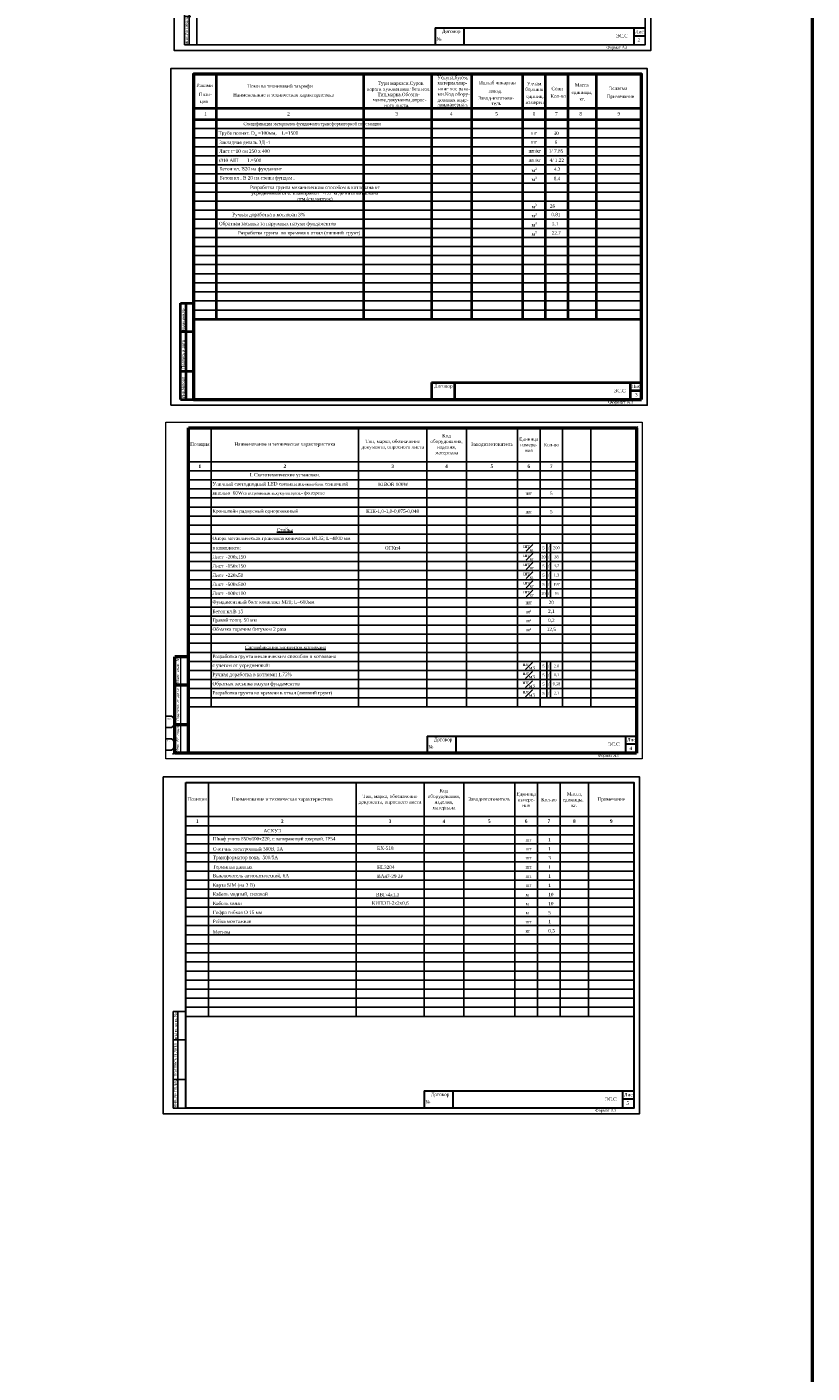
# Model space of a CAD drawing. Extents: x 352696 to 405256, y 4162769 to 4241487.
# Tile 22 of 148: x 404564 to 405256, y 4238342 to 4239530. Entities that reach past the tile are written whole.
import ezdxf

# ---------------------------------------------------------------- set-up
doc = ezdxf.new("R2010")
doc.units = 0
doc.header["$LTSCALE"] = 0.5
doc.header["$MEASUREMENT"] = 0
doc.layers.add('CS_UNPLOTTED', color=171, linetype='Continuous', plot=False)
doc.layers.add('TEXT', color=7, linetype='Continuous')
doc.layers.add('текст спец.', color=7, linetype='Continuous')
doc.layers.add('Wall', color=16, linetype='Continuous', lineweight=40)
doc.layers.add('Размеры внутр.', color=183, linetype='Continuous', lineweight=15)
doc.styles.add('--Times New Roman', font='times.ttf')
doc.styles.add('--Стиль ЭОМ', font='isocpeui.ttf')
doc.styles.add('seviyorum', font='times.ttf')
doc.styles.add('stile1', font='times.ttf')
doc.styles.add('style2', font='times.ttf')
doc.styles.add('TIEMS', font='times.ttf')
doc.styles.add('TIMES', font='times.ttf')
doc.styles.add('Times 3', font='times.ttf', dxfattribs={"height": 2.5})
doc.styles.add('TIMES NEW', font='times.ttf')
doc.styles.add('Times New Roman', font='times.ttf')
doc.styles.add('Электрика', font='arial.ttf')

# ---------------------------------------------------------------- blocks, each defined once
blk = doc.blocks.new('*T104')
at = {"color": 0, "linetype": 'ByBlock', "lineweight": -2, "transparency": 16777216}
for p, q in [((0, 0), (0, 8500)), ((0, 8500), (1103, 8500)), ((403, 0), (403, 8500)), ((1103, 0), (1103, 8500)), ((0, 6000), (1103, 6000)), ((0, 2500), (1103, 2500)), ((0, 0), (1103, 0))]:
    blk.add_line(p, q, dxfattribs=at)
at = {"color": 0, "lineweight": 25, "transparency": 16777216, "char_height": 300, "attachment_point": 5, "rotation": 90}
for s, insert, width in [('{\\fTimes New Roman|b0|i0|c204|p18;взам. инв.№ }', (201.5, 7250), 2497), ('{\\fTimes New Roman|b0|i0|c204|p18;подпись и дата}', (201.5, 4250), 3497), ('{\\fTimes New Roman|b0|i0|c204|p18;инв.№ подл.}', (201.5, 1250), 2497)]:
    blk.add_mtext(s, dxfattribs=dict(at, insert=insert, width=width))
blk = doc.blocks.new('А3')
at = {"lineweight": 25}
for points in [[(-7137122, 3112128), (-7095122, 3112128), (-7095122, 3082428), (-7137122, 3082428)], [(-7135122, 3111628), (-7095622, 3111628), (-7095622, 3082928), (-7135122, 3082928)]]:
    blk.add_lwpolyline(points, close=True, dxfattribs=at)
blk.add_blockref('*T104', (-7136225, 3082928))
at = {"ltscale": 100, "insert": (-7098122, 3082678), "char_height": 250, "attachment_point": 5, "style": 'TIEMS'}
blk.add_mtext_dynamic_manual_height_columns('Формат А3', width=1841.86, gutter_width=1500, heights=[0], dxfattribs=at)
blk = doc.blocks.new('*U99')
at = {"lineweight": 9}
for p, q in [((-20, -5), (-20, 292)), ((-20, 292), (400, 292)), ((400, 292), (400, -5)), ((400, -5), (-20, -5))]:
    blk.add_line(p, q, dxfattribs=at)
at = {"lineweight": 50}
for p, q in [((0, 0), (0, 287)), ((0, 287), (395, 287)), ((395, 287), (395, 0)), ((0, 85), (-12, 85)), ((-12, 0), (-12, 85)), ((0, 60), (-12, 60)), ((0, 25), (-12, 25)), ((0, 0), (-12, 0)), ((395, 0), (0, 0))]:
    blk.add_line(p, q, dxfattribs=at)
at = {"lineweight": 20}
blk.add_line((-7, 85), (-7, 0), dxfattribs=at)
at = {"layer": 'CS_UNPLOTTED'}
for p, q in [((396, 288), (395, 287)), ((-20, 32.5), (-15, 32.5)), ((-20, 22.5), (-15, 22.5)), ((-20, 12.5), (-15, 12.5)), ((-20, 2.5), (-15, 2.5)), ((-12, 0), (-14, -1))]:
    blk.add_line(p, q, dxfattribs=at)
for centre in [(-17.7, 27.5), (-17.7, 7.5)]:
    blk.add_arc(centre, 5.67, 298.0574, 61.9426, dxfattribs=at)
at = {"char_height": 2.5, "attachment_point": 5, "rotation": 90, "style": '--Стиль ЭОМ'}
for s, insert, width in [('Взам. инв. №', (-9.5, 72.5), 25), ('Подпись и дата', (-9.5, 42.5), 35), ('Инв. № подл.', (-9.5, 12.5), 25)]:
    blk.add_mtext(s, dxfattribs=dict(at, insert=insert, width=width))
at = {"char_height": 0.8, "width": 5, "attachment_point": 2, "style": '--Стиль ЭОМ'}
for s, insert in [('Основная надпись \\Pи штампы', (-17.5, 32.5)), ('Формат листа', (-17.5, 12.5))]:
    blk.add_mtext(s, dxfattribs=dict(at, insert=insert))
blk = doc.blocks.new('*T303')
at = {"color": 0, "linetype": 'ByBlock', "lineweight": -2, "transparency": 16777216}
for p, q in [((0, 0), (0, 85)), ((0, 85), (11, 85)), ((4, 0), (4, 85)), ((11, 0), (11, 85)), ((0, 60), (11, 60)), ((0, 25), (11, 25)), ((0, 0), (11, 0))]:
    blk.add_line(p, q, dxfattribs=at)
at = {"color": 0, "lineweight": 25, "transparency": 16777216, "char_height": 3, "attachment_point": 5, "rotation": 90}
for s, insert, width in [('{\\fTimes New Roman|b0|i0|c204|p18;взам. инв.№ }', (2, 72.5), 24.97), ('{\\fTimes New Roman|b0|i0|c204|p18;подпись и дата}', (2, 42.5), 34.97), ('{\\fTimes New Roman|b0|i0|c204|p18;инв.№ подл.}', (2, 12.5), 24.97)]:
    blk.add_mtext(s, dxfattribs=dict(at, insert=insert, width=width))

msp = doc.modelspace()

# ---------------------------------------------------------------- linework, layer by layer
at = {"color": 0, "lineweight": 30, "ltscale": 30}
for p, q in [((404923.6538, 4239528.8576), (405108.6538, 4239528.8576)), ((404923.6538, 4239528.8576), (404923.6538, 4239513.8576)), ((404949.0421, 4239528.8576), (404949.0421, 4239513.8576)), ((405098.6538, 4239528.8576), (405098.6538, 4239513.8576)), ((405098.6538, 4239521.8576), (405108.6538, 4239521.8576)), ((404916.5044, 4238904.235), (405101.5044, 4238904.235)), ((404916.5044, 4238904.235), (404916.5044, 4238889.235)), ((404941.8927, 4238904.235), (404941.8927, 4238889.235)), ((405091.5044, 4238904.235), (405091.5044, 4238889.235)), ((405091.5044, 4238897.235), (405101.5044, 4238897.235)), ((404913.8578, 4238591.1642), (405098.8578, 4238591.1642)), ((404913.8578, 4238591.1642), (404913.8578, 4238576.1642)), ((404939.2462, 4238591.1642), (404939.2462, 4238576.1642)), ((405088.8578, 4238591.1642), (405088.8578, 4238576.1642)), ((405088.8578, 4238584.1642), (405098.8578, 4238584.1642))]:
    msp.add_line(p, q, dxfattribs=at)
at = {"color": 0, "lineweight": 40}
for p, q in [((404730.5397, 4239488.0146), (404730.5397, 4239272.0146)), ((404860.5397, 4239488.0146), (404860.5397, 4239272.0146)), ((404920.5397, 4239488.0146), (404920.5397, 4239272.0146)), ((404955.5397, 4239488.0146), (404955.5397, 4239272.0146)), ((405000.5397, 4239488.0146), (405000.5397, 4239272.0146)), ((405020.5397, 4239488.0146), (405020.5397, 4239272.0146)), ((405040.5397, 4239488.0146), (405040.5397, 4239272.0146)), ((405065.5397, 4239488.0146), (405065.5397, 4239272.0146)), ((404710.5397, 4239458.0146), (405105.5397, 4239458.0146)), ((404710.5397, 4239448.0146), (405105.5397, 4239448.0146)), ((404710.5397, 4239272.0146), (405105.5397, 4239272.0146)), ((405105.5397, 4239226.0146), (405105.5397, 4239211.0146)), ((404920.5397, 4239201.0146), (405105.5397, 4239201.0146))]:
    msp.add_line(p, q, dxfattribs=at)
at = {"color": 0}
for p, q in [((404710.5397, 4239440.0146), (405105.5397, 4239440.0146)), ((404710.5397, 4239432.0146), (405105.5397, 4239432.0146)), ((404710.5397, 4239424.0146), (405105.5397, 4239424.0146)), ((404710.5397, 4239416.0146), (405105.5397, 4239416.0146)), ((404710.5397, 4239408.0146), (405105.5397, 4239408.0146)), ((404710.5397, 4239400.0146), (405105.5397, 4239400.0146)), ((404710.5397, 4239392.0146), (405105.5397, 4239392.0146)), ((404710.5397, 4239376.0146), (405105.5397, 4239376.0146)), ((404710.5397, 4239368.0146), (405105.5397, 4239368.0146)), ((404710.5397, 4239360.0146), (405105.5397, 4239360.0146)), ((404710.5397, 4239352.0146), (405105.5397, 4239352.0146)), ((404710.5397, 4239344.0146), (405105.5397, 4239344.0146)), ((404710.5397, 4239336.0146), (405105.5397, 4239336.0146)), ((404710.5397, 4239328.0146), (405105.5397, 4239328.0146)), ((404710.5397, 4239320.0146), (405105.5397, 4239320.0146)), ((404710.5397, 4239312.0146), (405105.5397, 4239312.0146)), ((404710.5397, 4239304.0146), (405105.5397, 4239304.0146)), ((404710.5397, 4239296.0146), (405105.5397, 4239296.0146)), ((404710.5397, 4239288.0146), (405105.5397, 4239288.0146)), ((404710.5397, 4239280.0146), (405105.5397, 4239280.0146)), ((404710.5397, 4239272.0146), (405105.5397, 4239272.0146))]:
    msp.add_line(p, q, dxfattribs=at)
at = {"color": 0, "lineweight": 40, "ltscale": 100, "transparency": 33554687}
for p, q in [((404699.0875, 4239201.0146), (404699.0875, 4239286.0146)), ((404699.0875, 4239286.0146), (404711.0875, 4239286.0146)), ((404704.0875, 4239201.0146), (404704.0875, 4239286.0146)), ((404699.0875, 4239261.0146), (404711.0875, 4239261.0146)), ((404699.0875, 4239226.0146), (404711.0875, 4239226.0146)), ((404699.0875, 4239201.0146), (404711.0875, 4239201.0146))]:
    msp.add_line(p, q, dxfattribs=at)
at = {"color": 0, "lineweight": 40, "ltscale": 100}
msp.add_line((404710.5397, 4239201.0146), (404710.5397, 4239286.0146), dxfattribs=at)
at = {"transparency": 33554687}
for p, q in [((404706.153, 4239176.235), (405101.153, 4239176.235)), ((404706.153, 4239176.235), (404706.153, 4238970.0539)), ((404726.153, 4239176.235), (404726.153, 4238930.0539)), ((404856.153, 4239176.235), (404856.153, 4238930.0539)), ((404916.153, 4239176.235), (404916.153, 4238930.0539)), ((404951.153, 4239176.235), (404951.153, 4238930.0539)), ((404996.153, 4239176.235), (404996.153, 4238930.0539)), ((405016.153, 4239176.235), (405016.153, 4238930.0539)), ((405035.883, 4239176.235), (405035.883, 4239074.235)), ((405060.883, 4239176.235), (405060.883, 4239074.235)), ((405101.153, 4239176.235), (405101.153, 4238970.0539)), ((404706.153, 4239146.235), (405101.153, 4239146.235)), ((404706.153, 4239138.235), (405101.153, 4239138.235)), ((404706.153, 4239130.235), (405101.153, 4239130.235)), ((404706.153, 4239122.235), (405101.153, 4239122.235)), ((404706.153, 4239114.235), (405101.153, 4239114.235)), ((404706.153, 4239106.235), (405101.153, 4239106.235)), ((404706.153, 4239098.235), (405101.153, 4239098.235)), ((404706.153, 4239090.235), (405101.153, 4239090.235)), ((404706.153, 4239082.235), (405101.153, 4239082.235)), ((404706.153, 4239074.235), (405035.883, 4239074.235)), ((405060.883, 4239074.235), (405101.153, 4239074.235)), ((404706.153, 4239066.235), (405035.883, 4239066.235)), ((405035.883, 4239066.235), (405035.883, 4238970.0539)), ((405060.883, 4239066.235), (405101.153, 4239066.235)), ((405060.883, 4239066.235), (405060.883, 4238970.0539)), ((404706.153, 4239058.235), (405101.153, 4239058.235)), ((404706.153, 4239050.1445), (405101.153, 4239050.1445)), ((404706.153, 4239042.0539), (405101.153, 4239042.0539)), ((404706.153, 4239034.0539), (405101.153, 4239034.0539)), ((404706.153, 4239026.0539), (405101.153, 4239026.0539)), ((404706.153, 4239018.0539), (405101.153, 4239018.0539)), ((404706.153, 4239010.0539), (405101.153, 4239010.0539)), ((404706.153, 4239002.0539), (405101.153, 4239002.0539)), ((404706.153, 4238994.0539), (405101.153, 4238994.0539)), ((404706.153, 4238986.0539), (405101.153, 4238986.0539)), ((404706.153, 4238978.0539), (405101.153, 4238978.0539)), ((404706.153, 4238970.0539), (405101.153, 4238970.0539)), ((404706.153, 4238962.0539), (405101.153, 4238962.0539)), ((404706.153, 4238954.0539), (405101.153, 4238954.0539)), ((404706.153, 4238946.0539), (405101.153, 4238946.0539)), ((404706.153, 4238938.0539), (405101.153, 4238938.0539)), ((404706.153, 4238930.0539), (405101.153, 4238930.0539))]:
    msp.add_line(p, q, dxfattribs=at)
at = {"color": 255, "transparency": 33554687}
for p, q in [((405022.153, 4239074.235), (405022.153, 4239026.0539)), ((405025.183, 4239074.235), (405025.183, 4239026.0539))]:
    msp.add_line(p, q, dxfattribs=at)
at = {"color": 7, "transparency": 33554687}
for p, q in [((405035.883, 4239074.235), (405060.883, 4239074.235)), ((405035.883, 4239074.235), (405035.883, 4239066.235)), ((405060.883, 4239074.235), (405060.883, 4239066.235)), ((405035.883, 4239066.235), (405060.883, 4239066.235))]:
    msp.add_line(p, q, dxfattribs=at)
at = {"color": 255}
for p, q in [((405022.153, 4238970.0539), (405022.153, 4238937.8728)), ((405025.183, 4238970.0539), (405025.183, 4238937.8728))]:
    msp.add_line(p, q, dxfattribs=at)
at = {"color": 7}
for p, q in [((405035.883, 4238970.0539), (405060.883, 4238970.0539)), ((405035.883, 4238970.0539), (405035.883, 4238930.0539)), ((405060.883, 4238970.0539), (405060.883, 4238930.0539)), ((405035.883, 4238962.0539), (405060.883, 4238962.0539))]:
    msp.add_line(p, q, dxfattribs=at)
for p, q in [((404703.8578, 4238863.1642), (404703.8578, 4238656.983)), ((404723.8578, 4238863.1642), (404723.8578, 4238656.983)), ((404853.8578, 4238863.1642), (404853.8578, 4238656.983)), ((404913.8578, 4238863.1642), (404913.8578, 4238656.983)), ((404948.8578, 4238863.1642), (404948.8578, 4238656.983)), ((404993.8578, 4238863.1642), (404993.8578, 4238656.983)), ((405013.8578, 4238863.1642), (405013.8578, 4238656.983)), ((405033.8578, 4238863.1642), (405033.8578, 4238656.983)), ((405058.8578, 4238863.1642), (405058.8578, 4238656.983)), ((404703.8578, 4238833.1642), (405098.8578, 4238833.1642)), ((404703.8578, 4238825.1642), (405098.8578, 4238825.1642)), ((404703.8578, 4238817.1642), (405098.8578, 4238817.1642)), ((404703.8578, 4238809.1642), (405098.8578, 4238809.1642)), ((404703.8578, 4238801.1642), (405098.8578, 4238801.1642)), ((404703.8578, 4238793.1642), (405098.8578, 4238793.1642)), ((404703.8578, 4238785.1642), (405098.8578, 4238785.1642)), ((404703.8578, 4238777.1642), (405098.8578, 4238777.1642)), ((404703.8578, 4238769.1642), (405098.8578, 4238769.1642)), ((404703.8578, 4238761.1642), (405098.8578, 4238761.1642)), ((404703.8578, 4238753.1642), (405098.8578, 4238753.1642)), ((404703.8578, 4238745.1642), (405098.8578, 4238745.1642)), ((404703.8578, 4238737.0736), (405098.8578, 4238737.0736)), ((404703.8578, 4238728.983), (405098.8578, 4238728.983)), ((404703.8578, 4238720.983), (405098.8578, 4238720.983)), ((404703.8578, 4238712.983), (405098.8578, 4238712.983)), ((404703.8578, 4238704.983), (405098.8578, 4238704.983)), ((404703.8578, 4238696.983), (405098.8578, 4238696.983)), ((404703.8578, 4238688.983), (405098.8578, 4238688.983)), ((404703.8578, 4238680.983), (405098.8578, 4238680.983)), ((404703.8578, 4238672.983), (405098.8578, 4238672.983)), ((404703.8578, 4238664.983), (405098.8578, 4238664.983)), ((404703.8578, 4238656.983), (405098.8578, 4238656.983))]:
    msp.add_line(p, q)
at = {"color": 1, "linetype": 'Continuous', "lineweight": 50}
msp.add_lwpolyline([(403781.3683, 4241311.0813), (405255.8558, 4241311.0813), (405255.8558, 4237335.0599), (403781.3683, 4237335.0599)], close=True, dxfattribs=at)
at = {"color": 0}
msp.add_lwpolyline([(404690.5397, 4239196.0146), (404690.5397, 4239493.0146), (405110.5397, 4239493.0146), (405110.5397, 4239196.0146)], close=True, dxfattribs=at)
at = {"color": 0, "lineweight": 50}
msp.add_lwpolyline([(405105.5397, 4239201.0146), (405105.5397, 4239488.0146), (404710.5397, 4239488.0146), (404710.5397, 4239201.0146)], close=True, dxfattribs=at)
at = {"lineweight": 25}
msp.add_lwpolyline([(404683.8578, 4238868.1642), (405103.8578, 4238868.1642), (405103.8578, 4238571.1642), (404683.8578, 4238571.1642)], close=True, dxfattribs=at)
at = {"color": 0, "lineweight": 30, "ltscale": 30}
msp.add_lwpolyline([(404703.8578, 4238863.1642), (405098.8578, 4238863.1642), (405098.8578, 4238576.1642), (404703.8578, 4238576.1642)], close=True, dxfattribs=at)
at = {"layer": 'Wall', "color": 0}
for p, q in [((404920.5397, 4239216.0146), (405105.5397, 4239216.0146)), ((404920.5397, 4239216.0146), (404920.5397, 4239201.0146)), ((404940.5397, 4239216.0146), (404940.5397, 4239201.0146)), ((405095.5397, 4239216.0146), (405095.5397, 4239201.0146)), ((405095.5397, 4239209.0146), (405105.5397, 4239209.0146))]:
    msp.add_line(p, q, dxfattribs=at)
at = {"layer": 'текст спец.', "color": 0}
msp.add_line((404710.5397, 4239384.0146), (405105.5397, 4239384.0146), dxfattribs=at)

# ---------------------------------------------------------------- block references
at = {"color": 0, "lineweight": 30, "ltscale": 30, "xscale": 0.01, "yscale": 0.01, "zscale": 0.01}
msp.add_blockref('А3', (476064.8764, 4208684.5746), dxfattribs=at)
at = {"color": 0, "lineweight": 30, "ltscale": 30, "transparency": 33554687}
msp.add_blockref('*U99', (404706.153, 4238889.235), dxfattribs=at)
msp.add_blockref('*T303', (404692.8278, 4238576.1642))

# ---------------------------------------------------------------- texts
at = {"color": 0, "lineweight": 30, "ltscale": 30}
for s, style, p in [('Договор', 'stile1', (404929.6122, 4239524.3313)), ('ЭС.С', 'style2', (405083.1203, 4239520.266)), ('Лист', 'stile1', (405099.8756, 4239524.1289)), ('Договор', 'stile1', (404922.4628, 4238899.7087)), ('ЭС.С', 'style2', (405075.9709, 4238895.6434)), ('Лист', 'stile1', (405092.7262, 4238899.5064)), ('Договор', 'stile1', (404919.8163, 4238586.6379)), ('ЭС.С', 'style2', (405073.3244, 4238582.5726)), ('Лист', 'stile1', (405090.0797, 4238586.4355))]:
    msp.add_text(s, height=3, dxfattribs=dict(at, style=style)).set_placement(p)
at = {"color": 0, "transparency": 33554687, "style": 'Электрика'}
for s, p in [('Взам.инв.№', (404703.063, 4239261.6303)), ('Подпись и дата', (404702.7795, 4239228.2527)), ('Инв.№подл', (404702.7795, 4239202.1367))]:
    msp.add_text(s, height=2.5, rotation=90, dxfattribs=at).set_placement(p)
at = {"color": 7, "lineweight": 50, "style": 'TIMES'}
msp.add_text('EX-518', height=3, dxfattribs=at).set_placement((404872.4445, 4238803.8669))
at = {"color": 0, "lineweight": 30, "ltscale": 30, "char_height": 3, "width": 24.756874, "attachment_point": 1, "rotation": 0.0177073, "style": 'Times New Roman'}
for insert in [(404924.8493, 4239520.5885), (404917.6999, 4238895.966), (404915.0534, 4238582.8951)]:
    msp.add_mtext('№', dxfattribs=dict(at, insert=insert))
at = {"color": 0, "lineweight": 30, "ltscale": 30, "char_height": 3, "width": 4.662101, "attachment_point": 1, "style": 'stile1'}
for s, insert in [('2', (405102.0518, 4239519.6076)), ('4', (405094.9024, 4238894.985)), ('5', (405092.2559, 4238581.9142))]:
    msp.add_mtext(s, dxfattribs=dict(at, insert=insert))
at = {"color": 7, "lineweight": 100, "insert": (404814.7224, 4239445.6078), "char_height": 2.6, "width": 162.158679, "attachment_point": 2, "line_spacing_factor": 1.015141, "style": 'TIMES'}
msp.add_mtext(' Спецификация материалов фундамента трансформаторной подстанции', dxfattribs=at)
at = {"color": 7, "lineweight": 100, "char_height": 3, "attachment_point": 1, "style": 'TIMES'}
for s, insert, width in [('Бетон кл. В20 на фундамент', (404733.424, 4239406.0722), 65.168984), ('Бетон кл . В 20 на стены фундам .', (404733.7087, 4239398.0995), 92.676411)]:
    msp.add_mtext(s, dxfattribs=dict(at, insert=insert, width=width))
at = {"transparency": 33554687, "style": 'Times 3'}
for s, insert, char_height, width, attachment_point in [('{\\fTimes New Roman|b0|i0|c204|p18;Код оборудования, изделия, материала}', (404933.653, 4239161.235), 3, 34.97, 5), ('{\\fTimes New Roman|b0|i0|c204|p18;Единица измере- ния}', (405006.153, 4239161.235), 3, 19.97, 5), ('Позиция', (404716.153, 4239161.235), 3, 19.97, 5), ('{\\fTimes New Roman|b0|i0|c204|p18;Наименование и техническая характеристика}', (404791.153, 4239161.235), 3, 129.97, 5), ('{\\fTimes New Roman|b0|i0|c204|p18;Тип, марка, обозначение документа, опросного листа}', (404886.153, 4239161.235), 3, 59.97, 5), ('{\\fTimes New Roman|b0|i0|c204|p18;Заводизготовитель}', (404973.653, 4239161.235), 3, 44.97, 5), ('{\\fTimes New Roman|b0|i0|c204|p18;Кол-во}', (405026.018, 4239161.235), 3, 19.7, 5), ('{\\fTimes New Roman|b1|i0|c204|p18;1', (404716.153, 4239142.235), 3, 19.97, 5), ('{\\fTimes New Roman|b1|i0|c204|p18;2', (404791.153, 4239142.235), 3, 129.97, 5), ('{\\fTimes New Roman|b1|i0|c204|p18;3', (404886.153, 4239142.235), 3, 59.97, 5), ('{\\fTimes New Roman|b1|i0|c204|p18;4', (404933.653, 4239142.235), 3, 34.97, 5), ('{\\fTimes New Roman|b1|i0|c204|p18;5', (404973.653, 4239142.235), 3, 44.97, 5), ('{\\fTimes New Roman|b1|i0|c204|p18;6', (405006.153, 4239142.235), 3, 19.97, 5), ('{\\fTimes New Roman|b1|i0|c204|p18;7', (405026.018, 4239142.235), 3, 19.7, 5), ('I. Светотехнические установки.\\P', (404791.153, 4239134.235), 3, 129.97, 5), ('{\\C7;панелью  60W\\H0.83333x;\\C256;со встроенным аккумулятором,\\H1.2x;\\C7;- фотореле\\P}', (404726.168, 4239118.235), 3, 129.97, 4), ('{\\C7; Уличный светодиодный LED светильник\\H0.83333x;\\C256;-моноблок\\H1.2x;\\C7; солнечной }', (404726.168, 4239126.235), 3, 129.97, 4), ('{\\C7; KIBOR 100W }', (404886.153, 4239126.235), 3, 59.97, 5), ('{\\C7;шт \\P}', (405006.153, 4239118.235), 3, 19.97, 5), ('5', (405026.018, 4239118.235), 3, 19.7, 5), (' Кронштейн радиусный однорожковый ', (404726.168, 4239102.235), 3, 129.97, 4), ('{\\C7;К1К-1,0-1,0-0,075-0,048\\P}', (404886.153, 4239102.235), 3, 59.97, 5), ('{\\C7;шт \\P}', (405006.153, 4239102.235), 3, 19.97, 5), ('5', (405026.018, 4239102.235), 3, 19.7, 5), ('{\\L\\C256;Стойка }', (404791.153, 4239086.235), 3, 129.97, 5), ('{\\C7; Опора металлическая граненная коническая Ø135; L=4000 мм}', (404726.168, 4239078.235), 3, 129.97, 4), ('{\\C7; в комплекте:}', (404726.168, 4239070.235), 3, 129.97, 4), ('{\\C7;ОГКп4\\P}', (404886.153, 4239070.235), 3, 59.97, 5), ('\\A1;\\Sшт#кг;', (405006.153, 4239070.235), 3, 19.97, 5), ('5', (405019.153, 4239070.235), 2.5, 5.97, 5), ('/', (405023.668, 4239070.235), 3, 3, 5), ('200', (405030.533, 4239070.235), 2.5, 10.67, 5), (' Лист  -200х150', (404726.168, 4239062.235), 3, 129.97, 4), ('\\A1;\\Sшт#кг;', (405006.153, 4239062.235), 3, 19.97, 5), ('20', (405019.153, 4239062.235), 2.5, 5.97, 5), ('/', (405023.668, 4239062.235), 3, 3, 5), ('38', (405030.533, 4239062.235), 2.5, 10.67, 5), (' Лист  -150х150', (404726.168, 4239054.1898), 3, 129.97, 4), (' Лист  -220х50', (404726.168, 4239046.0992), 3, 129.97, 4), ('\\A1;\\Sшт#кг;', (405006.153, 4239054.1898), 3, 19.97, 5), ('\\A1;\\Sшт#кг;', (405006.153, 4239046.0992), 3, 19.97, 5), ('5', (405019.153, 4239054.1898), 2.5, 5.97, 5), ('5', (405019.153, 4239046.0992), 2.5, 5.97, 5), ('/', (405023.668, 4239054.1898), 3, 3, 5), ('/', (405023.668, 4239046.0992), 3, 3, 5), ('4,7', (405030.533, 4239054.1898), 2.5, 10.67, 5), ('1,3', (405030.533, 4239046.0992), 2.5, 10.67, 5), (' Лист  -500х500', (404726.168, 4239038.0539), 3, 129.97, 4), ('\\A1;\\Sшт#кг;', (405006.153, 4239038.0539), 3, 19.97, 5), ('5', (405019.153, 4239038.0539), 2.5, 5.97, 5), ('/', (405023.668, 4239038.0539), 3, 3, 5), ('197', (405030.533, 4239038.0539), 2.5, 10.67, 5), (' Лист  -100х100', (404726.168, 4239030.0539), 3, 129.97, 4), (' Фундаментный болт комплект М20; L=600мм', (404726.168, 4239022.0539), 3, 129.97, 4), ('\\A1;\\Sшт#кг;', (405006.153, 4239030.0539), 3, 19.97, 5), ('20', (405019.153, 4239030.0539), 2.5, 5.97, 5), ('/', (405023.668, 4239030.0539), 3, 3, 5), ('20', (405026.018, 4239022.0539), 3, 19.7, 5), ('16', (405030.533, 4239030.0539), 2.5, 10.67, 5), ('\\A1; Бетон кл.В 15', (404726.168, 4239014.0539), 3, 129.97, 4), ('шт', (405006.153, 4239022.0539), 3, 19.97, 5), ('м³', (405006.153, 4239014.0539), 3, 19.97, 5), ('2,1', (405026.018, 4239014.0539), 3, 19.7, 5), (' Обмазка горячим битумом 2 раза', (404726.168, 4238998.0539), 3, 129.97, 4), (' Гравий толщ. 50 мм', (404726.168, 4239006.0539), 3, 129.97, 4), ('м²', (405006.153, 4239006.0539), 3, 19.97, 5), ('м²', (405006.153, 4238998.0539), 3, 19.97, 5), ('12,5', (405026.018, 4238998.0539), 3, 19.7, 5), ('0,2', (405026.018, 4239006.0539), 3, 19.7, 5)]:
    msp.add_mtext(s, dxfattribs=dict(at, insert=insert, char_height=char_height, width=width, attachment_point=attachment_point))
at = {"style": 'Times 3'}
for s, insert, char_height, width, attachment_point in [('{\\C7; Разработка грунта механическим способом в котлована}', (404726.168, 4238974.0539), 3, 129.97, 4), ('{\\L\\C256; Спецификация элементов котлована}', (404791.153, 4238982.0539), 3, 129.97, 5), ('{\\C7; с учетом от усредненный:}', (404726.168, 4238966.0539), 3, 129.97, 4), ('\\A1;\\Sшт#м3;', (405006.153, 4238966.0539), 3, 19.97, 5), ('5', (405019.153, 4238966.0539), 2.5, 5.97, 5), ('/', (405023.668, 4238966.0539), 3, 3, 5), ('2.8', (405030.533, 4238966.0539), 2.5, 10.67, 5), (' Обратная засыпка пазухи фундаментов', (404726.168, 4238950.0086), 3, 129.97, 4), (' Ручная доработка в котлован 1.75% ', (404726.168, 4238958.0539), 3, 129.97, 4), ('\\A1;\\Sшт#м3;', (405006.153, 4238958.0539), 3, 19.97, 5), ('\\A1;\\Sшт#м3;', (405006.153, 4238950.0086), 3, 19.97, 5), ('5', (405019.153, 4238958.0539), 2.5, 5.97, 5), ('/', (405023.668, 4238958.0539), 3, 3, 5), ('/', (405023.668, 4238950.0086), 3, 3, 5), ('0,1', (405030.533, 4238958.0539), 2.5, 10.67, 5), (' Разработка грунта во временя в отвал (лишний грунт)', (404726.168, 4238941.9181), 3, 129.97, 4), ('\\A1;\\Sшт#м3;', (405006.153, 4238941.9181), 3, 19.97, 5), ('5', (405019.153, 4238950.0086), 2.5, 5.97, 5), ('5', (405019.153, 4238941.9181), 2.5, 5.97, 5), ('/', (405023.668, 4238941.9181), 3, 3, 5), ('0,58', (405030.533, 4238950.0086), 2.5, 10.67, 5), ('2,1', (405030.533, 4238941.9181), 2.5, 10.67, 5), ('{\\fTimes New Roman|b0|i0|c204|p18;Код оборудования, изделия, материала}', (404931.3578, 4238848.1642), 3, 34.97, 5), ('Позиция', (404713.8578, 4238848.1642), 3, 19.97, 5), ('{\\fTimes New Roman|b0|i0|c204|p18;Наименование и техническая характеристика}', (404788.8578, 4238848.1642), 3, 129.97, 5), ('{\\fTimes New Roman|b0|i0|c204|p18;Тип, марка, обозначение документа, опросного листа}', (404883.8578, 4238848.1642), 3, 59.97, 5), ('{\\fTimes New Roman|b0|i0|c204|p18;Заводизготовитель}', (404971.3578, 4238848.1642), 3, 44.97, 5), ('{\\fTimes New Roman|b0|i0|c204|p18;Единица измере- ния}', (405003.8578, 4238848.1642), 3, 19.97, 5), ('{\\fTimes New Roman|b0|i0|c204|p18;Кол-во}', (405023.8578, 4238848.1642), 3, 19.97, 5), ('{\\fTimes New Roman|b0|i0|c204|p18;Масса, единицы,   кг.}', (405046.3578, 4238848.1642), 3, 24.97, 5), ('{\\fTimes New Roman|b0|i0|c204|p18;Примечание}', (405078.8578, 4238848.1642), 3, 39.97, 5), ('{\\fTimes New Roman|b1|i0|c204|p18;1', (404713.8578, 4238829.1642), 3, 19.97, 5), ('{\\fTimes New Roman|b1|i0|c204|p18;2', (404788.8578, 4238829.1642), 3, 129.97, 5), ('{\\fTimes New Roman|b1|i0|c204|p18;3', (404883.8578, 4238829.1642), 3, 59.97, 5), ('{\\fTimes New Roman|b1|i0|c204|p18;4', (404931.3578, 4238829.1642), 3, 34.97, 5), ('{\\fTimes New Roman|b1|i0|c204|p18;5', (404971.3578, 4238829.1642), 3, 44.97, 5), ('{\\fTimes New Roman|b1|i0|c204|p18;6', (405003.8578, 4238829.1642), 3, 19.97, 5), ('{\\fTimes New Roman|b1|i0|c204|p18;7', (405023.8578, 4238829.1642), 3, 19.97, 5), ('{\\fTimes New Roman|b1|i0|c204|p18;8', (405046.3578, 4238829.1642), 3, 24.97, 5), ('{\\fTimes New Roman|b1|i0|c204|p18;9', (405078.8578, 4238829.1642), 3, 39.97, 5)]:
    msp.add_mtext(s, dxfattribs=dict(at, insert=insert, char_height=char_height, width=width, attachment_point=attachment_point))
at = {"ltscale": 100, "char_height": 2.5, "attachment_point": 5, "style": 'TIEMS'}
for insert in [(405076.153, 4238886.735), (405073.8578, 4238573.6642)]:
    msp.add_mtext_dynamic_manual_height_columns('Формат А3', width=1841.861489, gutter_width=1500, heights=[0], dxfattribs=dict(at, insert=insert))
at = {"lineweight": 35, "insert": (404771.195, 4238822.1963), "char_height": 3, "width": 115.811215, "attachment_point": 1, "style": '--Times New Roman'}
msp.add_mtext(' АСКУЭ', dxfattribs=at)
at = {"color": 7, "lineweight": 50, "char_height": 3, "width": 115.811215, "attachment_point": 1, "style": 'TIMES'}
for s, insert in [('Шкаф учета 650х600х220, с запирающей дверцой, IP54', (404727.6271, 4238815.1691)), ('шт', (405003.3349, 4238814.3946)), ('1', (405023.3349, 4238814.3946)), ('Трансформатор тока,  500/5А', (404727.6271, 4238798.6226)), ('Счетчик электронный 380В, 5А', (404727.6271, 4238806.2231)), ('шт', (405003.3349, 4238806.3946)), ('шт', (405003.3349, 4238798.3946)), ('3', (405023.3349, 4238798.3946)), ('1', (405023.3349, 4238806.3946)), ('Терминал данных', (404727.6271, 4238790.3295)), ('HL3204', (404872.5193, 4238790.0982)), ('шт', (405003.3349, 4238790.3946)), ('1', (405023.3349, 4238790.1405)), ('Выключатель автоматический, 6А', (404727.6271, 4238782.6448)), ('Карта SIM (на 3 В)', (404727.6271, 4238774.333)), ('ВА47-29 3Р', (404872.5193, 4238782.0982)), ('шт', (405003.3349, 4238782.3946)), ('1', (405023.3349, 4238782.1405)), ('1', (405023.3349, 4238774.1405)), ('Кабель медный, силовой', (404727.6271, 4238766.3099)), ('ВВГ-4х1,5', (404871.4766, 4238765.9366)), ('шт', (405003.3349, 4238774.3946)), ('м', (405003.3349, 4238765.9292)), ('10', (405023.3349, 4238765.9292)), ('Кабель связи', (404727.6271, 4238758.2219)), ('Гофра гибкая О 15 мм', (404727.6271, 4238750.2693)), ('КИПЭП-2х2х0,6', (404867.8358, 4238758.4385)), ('м', (405003.3349, 4238757.9292)), ('10', (405023.3349, 4238757.9292)), ('Рейка монтажная', (404727.6271, 4238742.3177)), ('м', (405003.3349, 4238749.9292)), ('шт', (405003.3349, 4238741.9292)), ('5', (405023.3349, 4238749.9292)), ('1', (405023.3349, 4238742.1405)), ('Метизы', (404727.6271, 4238732.884)), ('кг', (405003.3349, 4238733.9292)), ('0,5', (405023.3349, 4238733.9292))]:
    msp.add_mtext(s, dxfattribs=dict(at, insert=insert))
at = {"layer": 'TEXT', "color": 0, "lineweight": 30, "style": 'seviyorum'}
for s, p in [('Ускуна,буюм,', (404925.439, 4239483.5734)), ('Раками', (404713.3686, 4239476.7447)), ('Номи ва техникавий таърифи', (404758.0074, 4239476.0454)), ('вараги хужжатнинг белгиси.', (404863.5453, 4239473.5754)), ('Тури маркаси.Суров', (404873.1329, 4239478.5839)), ('материаллар-', (404925.7821, 4239478.8861)), ('нинг хос рака-', (404926.1243, 4239473.7578)), ('Ишлаб чикарган', (404962.3184, 4239479.0894)), ('берлиги', (405003.1104, 4239473.2404)), ('Улчам', (405004.4358, 4239478.2659)), ('Сони', (405026.1555, 4239473.8565)), ('Масса', (405046.7445, 4239476.9355)), ('Эслатма', (405076.8402, 4239473.9754)), ('Пози-', (404715.3743, 4239468.75)), ('ция', (404716.4014, 4239462.5962)), ('Наименование и техническая характеристика', (404745.5718, 4239468.2204)), ('чение,документа,опрос-', (404868.9034, 4239463.9312)), ('Тип,марка.Обозна-', (404872.7983, 4239468.6246)), ('дования изде-', (404925.7821, 4239463.8433)), ('ми.Код обору-', (404925.7821, 4239468.9716)), ('Завод-изготови-', (404961.7315, 4239465.4357)), ('завод.', (404970.7356, 4239471.6885)), ('тель', (404973.3342, 4239460.6942)), ('измерен', (405003.3543, 4239461.8179)), ('единиц.', (405004.0389, 4239467.0612)), ('Кол-во', (405025.3039, 4239467.219)), ('единицы,', (405043.8709, 4239470.5887)), ('кг.', (405050.8281, 4239464.5416)), ('Примечание', (405074.8002, 4239466.9642)), ('1', (404720.0211, 4239451.5621)), ('2', (404793.2678, 4239451.5621)), ('ного листа.', (404878.7413, 4239459.0381)), ('3', (404888.5373, 4239451.5621)), ('лия,материал.', (404925.4396, 4239459.7409)), ('4', (404936.4942, 4239451.5621)), ('5', (404976.552, 4239451.5621)), ('6', (405009.6107, 4239451.5621)), ('7', (405029.3389, 4239451.5621)), ('8', (405050.7581, 4239451.5621)), ('9', (405084.3741, 4239451.5621))]:
    msp.add_text(s, height=3, dxfattribs=at).set_placement(p)
at = {"layer": 'TEXT', "color": 0}
for s, style, p in [('Договор', 'stile1', (404922.7001, 4239211.4883)), ('Лист', 'stile1', (405096.7616, 4239211.286)), (' ЭС.С', 'style2', (405080.0062, 4239207.423)), ('Формат А3', 'stile1', (405076.0737, 4239197.2998))]:
    msp.add_text(s, height=3, dxfattribs=dict(at, style=style)).set_placement(p)
at = {"layer": 'TEXT', "color": 0, "lineweight": 100, "char_height": 3}
for s, insert, width, attachment_point, style in [('шт', (405007.9223, 4239437.6294), 6.486489, 1, 'TIMES NEW'), ('шт', (405007.9223, 4239429.6294), 6.486489, 1, 'TIMES NEW'), ('шт/кг', (405006.0207, 4239421.8956), 6.486489, 1, 'TIMES NEW'), ('шт/кг', (405006.0207, 4239413.8956), 6.486489, 1, 'TIMES NEW'), ('\\A1;м{\\H0.7x;\\S3^ ;} ', (405008.6639, 4239405.6782), 9.550005, 1, 'TIMES NEW'), ('\\A1;м{\\H0.7x;\\S3^ ;} ', (405008.6639, 4239397.6782), 9.550005, 1, 'TIMES NEW'), ('\\A1;м{\\H0.7x;\\S3^ ;} ', (405008.6639, 4239373.6782), 9.550005, 1, 'TIMES NEW'), ('26', (405024.7958, 4239373.412), 16.172747, 1, 'TIMES'), ('Ручная доработка в котлован 3%', (404776.8683, 4239365.7332), 88.072579, 2, 'TIMES'), ('\\A1;м{\\H0.7x;\\S3^ ;} ', (405008.6639, 4239365.6782), 9.550005, 1, 'TIMES NEW'), ('\\A1;м{\\H0.7x;\\S3^ ;} ', (405008.6639, 4239357.6782), 9.550005, 1, 'TIMES NEW'), ('0.81', (405026.0636, 4239365.7547), 22.234597, 1, 'TIMES'), ('5.1', (405026.4484, 4239357.5876), 10.790187, 1, 'TIMES'), ('\\A1;м{\\H0.7x;\\S3^ ;} ', (405008.6639, 4239349.6782), 9.550005, 1, 'TIMES NEW'), ('22.7', (405026.3347, 4239349.5502), 19.511637, 1, 'TIMES'), ('3', (405099.7909, 4239206.7646), 2.091283, 1, 'stile1')]:
    msp.add_mtext(s, dxfattribs=dict(at, insert=insert, width=width, attachment_point=attachment_point, style=style))
at = {"layer": 'TEXT', "color": 0, "lineweight": 100, "char_height": 3, "style": 'TIMES'}
for s, insert, width, attachment_point, line_spacing_factor in [('Разработка грунта механическим способом в котлована от\\Pусредненный отм. планировки   -1.0  м до низа котлована{\\H1.83441x; }\\Pотм.(cм.чертеж){\\H1.54593x; }', (404817.5743, 4239389.6869), 167.671743, 2, 1.012413), ('Обратная засыпка за наружных пазухи фундаментов', (404732.9983, 4239357.7786), 122.056837, 1, 0.873753), ('Разработка грунта  во временя в отвал (лишний  грунт)', (404803.7696, 4239349.657), 141.281728, 2, 0.876409)]:
    msp.add_mtext(s, dxfattribs=dict(at, insert=insert, width=width, attachment_point=attachment_point, line_spacing_factor=line_spacing_factor))
at = {"layer": 'Размеры внутр.', "color": 7, "lineweight": 100, "char_height": 3, "attachment_point": 1}
for s, insert, width, style in [('\\A1;Труба полиэт. D{\\H0.7x;\\S^ н;} =100мм,    L=1500', (404732.6855, 4239437.618), 89.052858, 'TIMES'), ('Закладная деталь ЗД -1', (404733.2245, 4239429.3551), 57.387376, 'TIMES'), ('30', (405028.0229, 4239437.3874), 11.43553, 'TIMES'), ('Лист t=10 см 250 х 400', (404733.1131, 4239421.6395), 58.817401, 'Times New Roman'), ('1/ 7.85', (405023.7557, 4239421.7763), 17.81449, 'TIMES'), ('Ø10 AIII       L=500', (404733.2464, 4239413.4484), 71.609, 'TIMES'), ('4/ 1.22', (405024.4382, 4239413.6593), 21.069611, 'TIMES'), ('4.3', (405028.1829, 4239405.7872), 16.158068, 'TIMES'), ('8.4', (405028.1421, 4239397.5189), 13.125378, 'TIMES')]:
    msp.add_mtext(s, dxfattribs=dict(at, insert=insert, width=width, style=style))
at = {"layer": 'Размеры внутр.', "color": 7, "lineweight": 100, "insert": (405028.9243, 4239429.3632), "char_height": 3, "attachment_point": 1, "style": 'TIMES'}
msp.add_mtext('6', dxfattribs=at)

doc.saveas('drawing.dxf')
